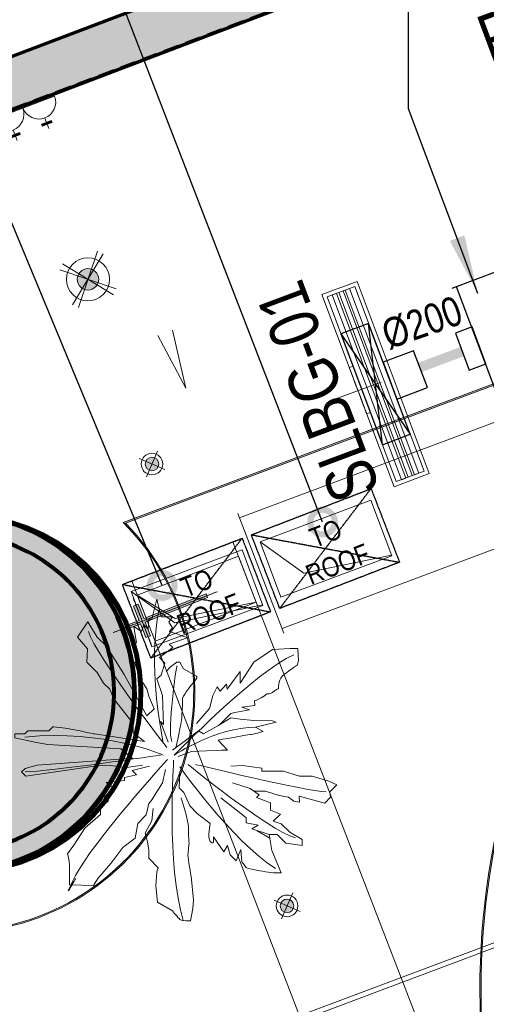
# Model space of a CAD drawing. Header units: millimetres. Extents: x -116878 to 389011, y -1241 to 103546.
# Tile 58 of 104: x 60113 to 62478, y 33737 to 38728. Entities that reach past the tile are written whole.
import ezdxf

# ---------------------------------------------------------------- set-up
doc = ezdxf.new("R2010")
doc.units = ezdxf.units.MM
doc.header["$MEASUREMENT"] = 0
doc.linetypes.add('( Hidden )', pattern=[0.375, 0.25, -0.125])
doc.linetypes.add('DASHED', pattern=[0.75, 0.5, -0.25])
doc.layers.get('0').update_dxf_attribs({"color": 252})
for name, color, linetype, lineweight in [('& Lighting (Ceiling)', 160, 'Continuous', 15), ('& Lighting (Walls)', 160, 'Continuous', 15), ('07_Plants', 252, 'Continuous', 9), ('E Celing Lighting', 5, 'DASHED', 5), ('flooring 2', 252, 'Continuous', 0), ('G-ANNO-TEXT', 7, 'Continuous', 5), ('M-HVAC-CDFF', 7, 'Continuous', 5), ('M-HVAC-DUCT', 7, 'Continuous', 15), ('M-HVAC-DUCT-IDEN', 7, 'Continuous', 13), ('MEPTEK-SAD', 6, 'Continuous', 30), ('Pendant Light', 160, 'Continuous', 15), ('Spot LIGHT', 160, 'Continuous', 15)]:
    doc.layers.add(name, color=color, linetype=linetype, lineweight=lineweight)
for name, color, linetype in [('00 Grey Dimension', 252, 'Continuous'), ('@ Electrical', 210, 'Continuous'), ('E Floor Lighting', 5, 'DASHED'), ('Electrical', 210, 'Continuous'), ('H Switches', 14, 'Continuous'), ('Layout', 252, 'Continuous'), ('MEPTEK -MEPF_General Text', 7, 'Continuous'), ('MEPTEK-FA-DUCT-TEXT', 7, 'Continuous'), ('Wall', 252, 'Continuous')]:
    doc.layers.add(name, color=color, linetype=linetype)
doc.layers.add('MEPTEK-DUCT-THERMAL-INT-INS', color=9, linetype='DASHED', true_color=0x808080)
doc.layers.add('MEPTEK-FA-DUCT', color=150, linetype='Continuous', lineweight=20, true_color=0x007fff)
doc.layers.add('MEPTEK-KE-DUCT', color=220, linetype='Continuous', lineweight=20, true_color=0xff00bf)
doc.styles.add('ARIAL', font='ARIALN.TTF')
doc.styles.add('Arial_1', font='arial.ttf', dxfattribs={"width": 0.8, "height": 250})
doc.styles.add('ROMANS-100', font='romans.shx')
doc.linetypes.add('ZIGZAG', pattern='A,0.0001,-0.2,[131,ltypeshp.shx,S=0.2,R=0,X=-0.2,Y=0],-0.4,[131,ltypeshp.shx,S=0.2,R=180,X=0.2,Y=0],-0.2', length=0.8001)
doc.dimstyles.new('500-DOT SMALL', dxfattribs={"dimtxt": 100, "dimasz": 500, "dimexe": 50, "dimexo": 50, "dimgap": 50, "dimtad": 1, "dimdec": 0, "dimzin": 0, "dimdsep": 46, "dimtxsty": 'ROMANS-100', "dimblk": 'DOTSMALL', "dimcen": 0.09, "dimclrd": 256, "dimclre": 256, "dimclrt": 256, "dimadec": 0, "dimazin": 0, "dimtfac": 1, "dimtdec": 0, "dimtofl": 0, "dimtmove": 0, "dimatfit": 3, "dimldrblk": 'DOTSMALL', "dimfxl": 1, "dimtolj": 1, "dimtzin": 0, "dimarcsym": 0})

# ---------------------------------------------------------------- blocks, each defined once
blk = doc.blocks.new('zw$CED2')
at = {"layer": 'flooring 2', "transparency": 33554687}
h = blk.add_hatch(color=256, dxfattribs=at)
h.dxf.hatch_style = 1
h.paths.add_polyline_path([(-19583.2, -18086.6), (-17678.5, -17363.8, 0.437591), (-16499.9, -18639.6, 0.08215), (-16119.1, -18576.7), (-15183.3, -18196.7, 0.630086), (-14458.8, -16130.4), (-12041.2, -15224.5), (-10983.6, -14827.4), (-10838.5, -15210.1, 0.698607), (-9282, -22355.3), (-9282, -25507.4), (-15879.7, -27963.4)])
h.paths.add_polyline_path([(-19575.5, -18090.1), (-17685.2, -17372.7, 0.435223), (-16499.9, -18645.6, 0.082186), (-16117, -18582.3), (-15181.9, -18202.5, 0.62718), (-14447.9, -16132.8), (-12039.1, -15230.2), (-10987, -14835.1), (-10845.8, -15207.7, 0.697642), (-9288, -22360.6), (-9288, -25503.2), (-15876.2, -27955.7)], flags=16)
for points in [[(-19583.2, -18086.6), (-17678.5, -17363.8, 0.437591), (-16499.9, -18639.6, 0.08215), (-16119.1, -18576.7), (-15183.3, -18196.7, 0.630086), (-14458.8, -16130.4), (-12041.2, -15224.5), (-10983.6, -14827.4), (-10838.5, -15210.1, 0.698607), (-9282, -22355.3), (-9282, -25507.4), (-15879.7, -27963.4)], [(-19575.5, -18090.1), (-17685.2, -17372.7, 0.435223), (-16499.9, -18645.6, 0.082186), (-16117, -18582.3), (-15181.9, -18202.5, 0.62718), (-14447.9, -16132.8), (-12039.1, -15230.2), (-10987, -14835.1), (-10845.8, -15207.7, 0.697642), (-9288, -22360.6), (-9288, -25503.2), (-15876.2, -27955.7)]]:
    blk.add_lwpolyline(points, format="xyb", close=True, dxfattribs=at)
blk = doc.blocks.new('gfbgfhdgfhdgfhfhg')
at = {"layer": '00 Grey Dimension', "color": 6}
blk.add_lwpolyline([(13658.96, -69.21), (14084.79, 92.75)], dxfattribs=at)
blk = doc.blocks.new('ewfdsdtgg')
at = {"layer": '07_Plants', "lineweight": 5}
for points in [[(2486.04, -1205.37), (2482.79, -1205.2), (2477.49, -1205.89), (2477.49, -1206.74), (2471.51, -1206.74), (2467.06, -1208.11), (2463.64, -1208.11), (2459.02, -1209.48), (2456.8, -1210.5), (2458.76, -1212.47), (2458.51, -1213.92), (2460.13, -1215.55), (2467.23, -1213.58), (2467.06, -1215.29), (2468.68, -1215.04), (2470.14, -1213.92), (2472.7, -1213.41), (2476.46, -1212.21), (2479.72, -1212.21)], [(2485.53, -1209.99), (2480.74, -1211.53), (2478.18, -1213.24), (2478.95, -1214.01), (2475.1, -1215.46), (2475.1, -1217.52), (2472.36, -1218.54), (2474.33, -1220.51), (2472.19, -1221.28), (2469.8, -1223.5), (2466.37, -1225.55), (2466.37, -1227.26), (2470.82, -1226.58), (2473.22, -1224.19), (2475.44, -1224.19), (2475.28, -1225.24), (2478.73, -1223.13)]]:
    blk.add_lwpolyline(points, dxfattribs=at)
for points, knots in [([(2503.32, -1198.7), (2503.32, -1198.7), (2505.37, -1193.06), (2505.37, -1193.06), (2505.37, -1193.06), (2504.6, -1193.83), (2504.6, -1193.83), (2504.6, -1193.83), (2504.69, -1191.35), (2504.69, -1191.35), (2504.69, -1191.35), (2504.86, -1185.87), (2504.86, -1185.87), (2504.86, -1185.87), (2506.4, -1181.26), (2506.4, -1181.26), (2506.4, -1181.26), (2505.2, -1180.23), (2505.2, -1180.23), (2505.2, -1180.23), (2504.17, -1176.98), (2504.17, -1176.98), (2504.17, -1176.98), (2505.71, -1175.44), (2505.71, -1175.44), (2505.71, -1175.44), (2502.04, -1172.62), (2502.04, -1172.62), (2502.04, -1172.62), (2502.98, -1171.68), (2502.98, -1171.68), (2502.98, -1171.68), (2498.02, -1169.97), (2498.02, -1169.97), (2498.02, -1169.97), (2501.78, -1168.43), (2502.63, -1168.43), (2503.49, -1168.43), (2502.12, -1167.23), (2502.12, -1167.23), (2502.12, -1167.23), (2503.15, -1165.69), (2503.15, -1165.69), (2503.15, -1165.69), (2502.12, -1164.15), (2502.12, -1164.15), (2502.12, -1164.15), (2505.2, -1164.15), (2505.2, -1164.15), (2505.2, -1164.15), (2506.4, -1159.36), (2506.4, -1159.36), (2506.4, -1159.36), (2507.77, -1164.83), (2507.77, -1164.83), (2507.77, -1164.83), (2508.62, -1164.83), (2508.62, -1164.83), (2508.62, -1164.83), (2508.79, -1167.57), (2508.79, -1167.57), (2508.79, -1167.57), (2509.99, -1166.38), (2509.99, -1166.38), (2509.99, -1166.38), (2510.67, -1168.26), (2510.67, -1168.26), (2510.67, -1168.26), (2512.73, -1166.89), (2512.73, -1166.89), (2512.73, -1166.89), (2512.04, -1171.34), (2512.04, -1171.34), (2512.04, -1171.34), (2512.73, -1171.51), (2512.73, -1171.51), (2512.73, -1171.51), (2512.73, -1173.73), (2512.73, -1173.73), (2512.73, -1173.73), (2511.53, -1176.64), (2511.53, -1176.64), (2511.53, -1176.64), (2512.56, -1176.64), (2512.56, -1176.64), (2512.56, -1176.64), (2511.19, -1180.91), (2511.19, -1180.91), (2511.19, -1180.91), (2509.13, -1183.99), (2509.13, -1183.99), (2509.13, -1183.99), (2508.62, -1186.04), (2508.62, -1186.04), (2508.62, -1186.04), (2507.17, -1189.55), (2507.17, -1189.55), (2507.17, -1189.55), (2509.13, -1191.52), (2509.13, -1191.52), (2509.13, -1191.52), (2515.46, -1180.06), (2515.46, -1180.06), (2515.46, -1180.06), (2520.42, -1172.19), (2520.42, -1172.19), (2520.42, -1172.19), (2522.82, -1169.8), (2522.82, -1169.8), (2522.82, -1169.8), (2525.39, -1165.52), (2525.39, -1165.52), (2525.39, -1165.52), (2528.29, -1169.8), (2528.29, -1169.8), (2528.29, -1169.8), (2525.55, -1173.05), (2525.55, -1173.05), (2525.55, -1173.05), (2525.72, -1176.64), (2525.72, -1176.64), (2525.72, -1176.64), (2522.82, -1179.54), (2522.82, -1179.54), (2522.82, -1179.54), (2521.11, -1182.45), (2521.11, -1182.45), (2521.11, -1182.45), (2519.4, -1184.16), (2519.4, -1184.16), (2519.4, -1184.16), (2518.37, -1186.73), (2518.37, -1186.73), (2518.37, -1186.73), (2512.9, -1193.57), (2512.9, -1193.57), (2512.9, -1193.57), (2512.9, -1196.14), (2512.9, -1196.14), (2512.9, -1196.14), (2509.82, -1198.53), (2509.82, -1198.53), (2509.82, -1198.53), (2512.21, -1198.19), (2512.21, -1198.19), (2512.21, -1198.19), (2523.5, -1196.48), (2523.5, -1196.48), (2523.5, -1196.48), (2531.37, -1194.77), (2532.39, -1194.77), (2533.42, -1194.77), (2535.05, -1194.51), (2535.05, -1194.51), (2535.05, -1194.51), (2536.16, -1195.62), (2536.16, -1195.62), (2536.16, -1195.62), (2541.97, -1195.62), (2541.97, -1195.62), (2541.97, -1195.62), (2542.83, -1196.48), (2542.83, -1196.48), (2542.83, -1196.48), (2545.57, -1196.48), (2545.57, -1196.48), (2545.57, -1196.48), (2545.57, -1197.5), (2545.57, -1197.5), (2545.57, -1197.5), (2539.58, -1198.87), (2539.58, -1198.87), (2539.58, -1198.87), (2536.5, -1199.39), (2536.5, -1199.39), (2536.5, -1199.39), (2516.32, -1200.58), (2516.32, -1200.58), (2516.32, -1200.58), (2513.07, -1203.32), (2513.07, -1203.32), (2513.07, -1203.32), (2515.46, -1203.32), (2515.46, -1203.32), (2515.46, -1203.32), (2539.41, -1205.03), (2539.41, -1205.03), (2539.41, -1205.03), (2542.75, -1205.97), (2542.75, -1205.97), (2542.75, -1205.97), (2543.68, -1206.91), (2543.68, -1206.91), (2543.68, -1206.91), (2542.49, -1208.11), (2542.49, -1208.11), (2542.49, -1208.11), (2521.79, -1205.03), (2521.79, -1205.03), (2521.79, -1205.03), (2519.23, -1205.2), (2519.23, -1205.2), (2519.23, -1205.2), (2514.78, -1205.71), (2514.78, -1205.71), (2514.78, -1205.71), (2510.33, -1205.03), (2510.33, -1205.03)], [0, 0, 0, 0, 1, 1, 1, 2, 2, 2, 3, 3, 3, 4, 4, 4, 5, 5, 5, 6, 6, 6, 7, 7, 7, 8, 8, 8, 9, 9, 9, 10, 10, 10, 11, 11, 11, 12, 12, 12, 13, 13, 13, 14, 14, 14, 15, 15, 15, 16, 16, 16, 17, 17, 17, 18, 18, 18, 19, 19, 19, 20, 20, 20, 21, 21, 21, 22, 22, 22, 23, 23, 23, 24, 24, 24, 25, 25, 25, 26, 26, 26, 27, 27, 27, 28, 28, 28, 29, 29, 29, 30, 30, 30, 31, 31, 31, 32, 32, 32, 33, 33, 33, 34, 34, 34, 35, 35, 35, 36, 36, 36, 37, 37, 37, 38, 38, 38, 39, 39, 39, 40, 40, 40, 41, 41, 41, 42, 42, 42, 43, 43, 43, 44, 44, 44, 45, 45, 45, 46, 46, 46, 47, 47, 47, 48, 48, 48, 49, 49, 49, 50, 50, 50, 51, 51, 51, 52, 52, 52, 53, 53, 53, 54, 54, 54, 55, 55, 55, 56, 56, 56, 57, 57, 57, 58, 58, 58, 59, 59, 59, 60, 60, 60, 61, 61, 61, 62, 62, 62, 63, 63, 63, 64, 64, 64, 65, 65, 65, 66, 66, 66, 67, 67, 67, 68, 68, 68, 69, 69, 69, 69]), ([(2495.45, -1193.57), (2495.45, -1193.57), (2491.86, -1189.47), (2491.86, -1189.47), (2491.86, -1189.47), (2491, -1185.87), (2491, -1185.87), (2491, -1185.87), (2489.81, -1183.48), (2489.81, -1183.48), (2489.81, -1183.48), (2488.95, -1184.68), (2488.95, -1184.68), (2488.95, -1184.68), (2487.24, -1182.79), (2487.24, -1182.79), (2487.24, -1182.79), (2487.07, -1184.16), (2487.07, -1184.16), (2487.07, -1184.16), (2483.48, -1179.21), (2483.48, -1179.21), (2483.48, -1179.21), (2483.48, -1182.45), (2483.48, -1182.45), (2483.48, -1182.45), (2479.71, -1176.64), (2479.71, -1176.64), (2479.71, -1176.64), (2476.81, -1174.76), (2476.81, -1174.76), (2476.81, -1174.76), (2474.58, -1173.22), (2474.58, -1173.22), (2474.58, -1173.22), (2469.63, -1172.88), (2469.63, -1172.88), (2469.63, -1172.88), (2467.57, -1172.88), (2467.57, -1172.88), (2467.57, -1172.88), (2467.4, -1176.29), (2467.4, -1176.29), (2467.4, -1176.29), (2467.74, -1177.49), (2467.74, -1177.49), (2467.74, -1177.49), (2470.65, -1179.37), (2471.85, -1180.57), (2473.05, -1181.77), (2472.87, -1183.99), (2472.87, -1183.99), (2472.87, -1183.99), (2473.9, -1184.33), (2474.58, -1185.02), (2475.27, -1185.7), (2475.87, -1185.1), (2476.46, -1185.7), (2477.06, -1186.3), (2479.54, -1187.41), (2479.54, -1187.41), (2479.54, -1187.41), (2479.37, -1188.61), (2479.37, -1188.61), (2479.37, -1188.61), (2482.97, -1189.12), (2482.97, -1189.12), (2482.97, -1189.12), (2480.91, -1189.81), (2480.91, -1189.81), (2480.91, -1189.81), (2484.89, -1190.6), (2484.89, -1190.6), (2484.89, -1190.6), (2486.04, -1190.83), (2486.04, -1190.83), (2486.04, -1190.83), (2489.01, -1193.86), (2489.01, -1193.86)], [0, 0, 0, 0, 1, 1, 1, 2, 2, 2, 3, 3, 3, 4, 4, 4, 5, 5, 5, 6, 6, 6, 7, 7, 7, 8, 8, 8, 9, 9, 9, 10, 10, 10, 11, 11, 11, 12, 12, 12, 13, 13, 13, 14, 14, 14, 15, 15, 15, 16, 16, 16, 17, 17, 17, 18, 18, 18, 19, 19, 19, 20, 20, 20, 21, 21, 21, 22, 22, 22, 23, 23, 23, 24, 24, 24, 25, 25, 25, 26, 26, 26, 26]), ([(2479.2, -1194.6), (2489.98, -1194.6), (2501.61, -1202.29), (2501.61, -1202.29), (2501.61, -1202.29), (2478.86, -1178.86), (2468.68, -1174.67)], [0, 0, 0, 0, 1, 1, 1, 2, 2, 2, 2]), ([(2503.83, -1179.21), (2503.83, -1179.21), (2502.63, -1178.01), (2502.63, -1178.01), (2502.63, -1178.01), (2500.92, -1176.64), (2500.92, -1176.64), (2500.92, -1176.64), (2500.07, -1176.64), (2500.07, -1176.64), (2500.07, -1176.64), (2499.04, -1178.52), (2499.04, -1178.52), (2499.04, -1178.52), (2495.45, -1180.57), (2495.45, -1180.57), (2495.45, -1180.57), (2495.11, -1181.08), (2496.31, -1182.28), (2497.5, -1183.48), (2499.38, -1186.56), (2499.38, -1186.56), (2499.38, -1186.56), (2499.38, -1188.95), (2499.38, -1188.95), (2499.38, -1188.95), (2499.56, -1191.01), (2499.56, -1192.03), (2499.56, -1193.06), (2501.19, -1200.24), (2501.19, -1200.24)], [0, 0, 0, 0, 1, 1, 1, 2, 2, 2, 3, 3, 3, 4, 4, 4, 5, 5, 5, 6, 6, 6, 7, 7, 7, 8, 8, 8, 9, 9, 9, 10, 10, 10, 10]), ([(2502.12, -1200.93), (2502.12, -1200.93), (2494.94, -1195.62), (2494.94, -1195.62), (2494.94, -1195.62), (2493.57, -1196.48), (2493.57, -1196.48), (2493.57, -1196.48), (2489.64, -1194.26), (2489.64, -1194.26), (2489.64, -1194.26), (2486.04, -1192.03), (2486.04, -1192.03), (2486.04, -1192.03), (2483.48, -1192.37), (2483.48, -1192.37), (2483.48, -1192.37), (2479.71, -1192.72), (2479.71, -1192.72), (2479.71, -1192.72), (2474.58, -1192.88), (2474.58, -1192.88), (2474.58, -1192.88), (2473.56, -1193.23), (2473.56, -1193.23), (2473.56, -1193.23), (2479.2, -1194.6), (2479.2, -1194.6), (2479.2, -1194.6), (2477.15, -1195.79), (2477.15, -1195.79), (2477.15, -1195.79), (2480.06, -1196.65), (2480.74, -1196.65), (2481.43, -1196.65), (2489.47, -1198.19), (2489.47, -1198.19), (2489.47, -1198.19), (2486.9, -1200.93), (2486.9, -1200.93), (2486.9, -1200.93), (2488.61, -1200.93), (2488.61, -1200.93), (2488.61, -1200.93), (2496.82, -1201.27), (2496.82, -1201.27), (2496.82, -1201.27), (2500.58, -1202.64), (2500.58, -1202.64)], [0, 0, 0, 0, 1, 1, 1, 2, 2, 2, 3, 3, 3, 4, 4, 4, 5, 5, 5, 6, 6, 6, 7, 7, 7, 8, 8, 8, 9, 9, 9, 10, 10, 10, 11, 11, 11, 12, 12, 12, 13, 13, 13, 14, 14, 14, 15, 15, 15, 16, 16, 16, 16]), ([(2503.49, -1203.49), (2503.49, -1203.49), (2524.19, -1226.41), (2528.8, -1235.47), (2533.42, -1244.54), (2528.8, -1236.33), (2528.8, -1236.33)], [0, 0, 0, 0, 1, 1, 1, 2, 2, 2, 2]), ([(2500.07, -1206.74), (2500.07, -1206.74), (2500.24, -1211.36), (2500.24, -1211.36), (2500.24, -1211.36), (2498.96, -1212.64), (2498.96, -1212.64), (2498.96, -1212.64), (2497.33, -1216.32), (2497.33, -1216.32), (2497.33, -1216.32), (2495.28, -1218.37), (2495.28, -1218.37), (2495.28, -1218.37), (2491.69, -1221.11), (2491.69, -1221.11), (2491.69, -1221.11), (2492.54, -1225.21), (2491.69, -1226.07), (2490.83, -1226.92), (2490.83, -1226.24), (2490.83, -1226.24), (2490.83, -1226.24), (2490.83, -1224.87), (2490.83, -1224.87), (2490.83, -1224.87), (2487.92, -1228.98), (2487.92, -1228.98), (2487.92, -1228.98), (2486.9, -1227.26), (2486.9, -1227.26), (2486.9, -1227.26), (2486.22, -1229.83), (2486.22, -1229.83), (2486.22, -1229.83), (2484.59, -1231.46), (2484.59, -1231.46), (2484.59, -1231.46), (2483.31, -1228.29), (2483.31, -1228.29), (2483.31, -1228.29), (2482.97, -1231.71), (2482.97, -1231.71), (2482.97, -1231.71), (2482.28, -1232.74), (2481.77, -1233.25), (2481.26, -1233.76), (2476.46, -1234.45), (2476.46, -1234.45), (2476.46, -1234.45), (2474.24, -1234.79), (2474.24, -1234.79), (2474.24, -1234.79), (2472.19, -1234.79), (2472.19, -1234.79), (2472.19, -1234.79), (2474.76, -1228.63), (2474.76, -1228.63), (2474.76, -1228.63), (2475.44, -1224.19), (2475.44, -1224.19), (2475.44, -1224.19), (2480.23, -1222.65), (2480.23, -1222.65), (2480.23, -1222.65), (2478.52, -1221.62), (2478.52, -1221.62), (2478.52, -1221.62), (2481.77, -1220.93), (2481.77, -1220.93), (2481.77, -1220.93), (2481.77, -1219.57), (2481.77, -1219.57), (2481.77, -1219.57), (2483.31, -1218.37), (2483.31, -1218.37), (2483.31, -1218.37), (2488.78, -1214.09), (2488.78, -1214.09)], [0, 0, 0, 0, 1, 1, 1, 2, 2, 2, 3, 3, 3, 4, 4, 4, 5, 5, 5, 6, 6, 6, 7, 7, 7, 8, 8, 8, 9, 9, 9, 10, 10, 10, 11, 11, 11, 12, 12, 12, 13, 13, 13, 14, 14, 14, 15, 15, 15, 16, 16, 16, 17, 17, 17, 18, 18, 18, 19, 19, 19, 20, 20, 20, 21, 21, 21, 22, 22, 22, 23, 23, 23, 24, 24, 24, 25, 25, 25, 26, 26, 26, 26]), ([(2508.45, -1205.37), (2508.45, -1205.37), (2513.24, -1206.57), (2513.24, -1206.57), (2513.24, -1206.57), (2512.04, -1207.77), (2512.04, -1207.77), (2512.04, -1207.77), (2515.29, -1208.45), (2515.29, -1208.45), (2515.29, -1208.45), (2515.29, -1209.31), (2515.29, -1209.31), (2515.29, -1209.31), (2520.42, -1209.82), (2520.42, -1209.82), (2520.42, -1209.82), (2518.37, -1211.36), (2518.37, -1211.36), (2518.37, -1211.36), (2520.85, -1213.84), (2520.85, -1213.84), (2520.85, -1213.84), (2519.74, -1214.95), (2519.74, -1214.95), (2519.74, -1214.95), (2521.96, -1216.66), (2521.96, -1216.66), (2521.96, -1216.66), (2521.96, -1218.71), (2521.96, -1218.71), (2521.96, -1218.71), (2526.24, -1222.48), (2526.24, -1222.48), (2526.24, -1222.48), (2529.32, -1227.09), (2529.32, -1227.09), (2529.32, -1227.09), (2531.03, -1229.49), (2531.03, -1229.49), (2531.03, -1229.49), (2530.51, -1231.54), (2530.51, -1232.57), (2530.51, -1233.59), (2530.51, -1238.04), (2530.51, -1238.04), (2530.51, -1238.04), (2523.84, -1238.21), (2523.84, -1238.21), (2523.84, -1238.21), (2522.65, -1236.33), (2522.65, -1236.33), (2522.65, -1236.33), (2519.06, -1232.22), (2519.06, -1232.22), (2519.06, -1232.22), (2515.81, -1227.78), (2515.81, -1227.78), (2515.81, -1227.78), (2512.38, -1225.21), (2512.38, -1225.21), (2512.38, -1225.21), (2511.7, -1221.11), (2511.7, -1221.11), (2511.7, -1221.11), (2509.39, -1218.8), (2509.39, -1218.8), (2509.39, -1218.8), (2508.62, -1215.63), (2508.62, -1215.63), (2508.62, -1215.63), (2507.94, -1214.95), (2507.94, -1214.95), (2507.94, -1214.95), (2504.86, -1209.99), (2504.86, -1209.99), (2504.86, -1209.99), (2504, -1206.23), (2504, -1206.23)], [0, 0, 0, 0, 1, 1, 1, 2, 2, 2, 3, 3, 3, 4, 4, 4, 5, 5, 5, 6, 6, 6, 7, 7, 7, 8, 8, 8, 9, 9, 9, 10, 10, 10, 11, 11, 11, 12, 12, 12, 13, 13, 13, 14, 14, 14, 15, 15, 15, 16, 16, 16, 17, 17, 17, 18, 18, 18, 19, 19, 19, 20, 20, 20, 21, 21, 21, 22, 22, 22, 23, 23, 23, 24, 24, 24, 25, 25, 25, 26, 26, 26, 26]), ([(2507.43, -1217), (2507.43, -1217), (2507.77, -1220.42), (2507.77, -1220.42), (2507.77, -1220.42), (2509.65, -1223.85), (2509.65, -1223.85), (2509.65, -1223.85), (2508.96, -1226.24), (2508.96, -1226.24), (2508.96, -1226.24), (2508.62, -1228.46), (2508.62, -1228.46), (2508.62, -1228.46), (2508.62, -1230.69), (2508.62, -1230.69), (2508.62, -1230.69), (2506.05, -1233.42), (2506.05, -1233.42), (2506.05, -1233.42), (2506.4, -1234.45), (2506.4, -1234.45), (2506.4, -1234.45), (2506.74, -1238.38), (2506.74, -1238.38), (2506.74, -1238.38), (2506.23, -1242.83), (2506.23, -1242.83), (2506.23, -1242.83), (2502.12, -1245.22), (2502.12, -1245.22), (2502.12, -1245.22), (2500.58, -1247.11), (2500.07, -1247.62), (2499.56, -1248.13), (2497.16, -1247.96), (2497.16, -1247.96), (2497.16, -1247.96), (2496.48, -1244.54), (2496.48, -1244.54), (2496.48, -1244.54), (2496.31, -1242.32), (2496.31, -1242.32), (2496.31, -1242.32), (2496.99, -1235.65), (2496.99, -1235.65), (2496.99, -1235.65), (2497.85, -1230.69), (2497.85, -1230), (2497.85, -1229.32), (2497.5, -1226.58), (2497.5, -1226.58), (2497.5, -1226.58), (2497.67, -1226.07), (2497.67, -1224.36), (2497.67, -1222.65), (2497.67, -1224.01), (2497.67, -1222.65), (2497.67, -1221.28), (2498.36, -1218.71), (2498.36, -1218.71), (2498.36, -1218.71), (2499.73, -1214.09), (2499.73, -1214.09)], [0, 0, 0, 0, 1, 1, 1, 2, 2, 2, 3, 3, 3, 4, 4, 4, 5, 5, 5, 6, 6, 6, 7, 7, 7, 8, 8, 8, 9, 9, 9, 10, 10, 10, 11, 11, 11, 12, 12, 12, 13, 13, 13, 14, 14, 14, 15, 15, 15, 16, 16, 16, 17, 17, 17, 18, 18, 18, 19, 19, 19, 20, 20, 20, 21, 21, 21, 21])]:
    blk.add_open_spline(points, degree=3, knots=knots, dxfattribs=at)
for points in [[(2505.75, -1161.96), (2505.75, -1161.96), (2509.29, -1175.18), (2504.68, -1198.91)], [(2503.66, -1200.24), (2503.66, -1200.24), (2523.33, -1174.76), (2525.21, -1168.26)], [(2500.92, -1177.66), (2500.92, -1177.66), (2503.66, -1195.46), (2502.29, -1198.53)], [(2504.69, -1202.29), (2504.69, -1202.29), (2520.77, -1195.11), (2542.83, -1197.33)], [(2505.37, -1202.29), (2505.37, -1202.29), (2536.67, -1206.91), (2542.75, -1206.91)], [(2495.79, -1204.86), (2495.79, -1204.86), (2465.52, -1212.3), (2459.71, -1212.39)], [(2497.85, -1204.86), (2497.85, -1204.86), (2475.95, -1222.82), (2468.17, -1225.13)], [(2501.78, -1203.66), (2501.78, -1203.66), (2503.81, -1232.85), (2499.12, -1247.93)], [(2500.07, -1205.54), (2500.07, -1205.54), (2485.87, -1225.73), (2473.73, -1233.59)]]:
    blk.add_open_spline(points, degree=3, dxfattribs=at)
blk = doc.blocks.new('total plants 1')
at = {"layer": '07_Plants', "xscale": -0.7239337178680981, "yscale": 0.7239337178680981, "zscale": 0.7239337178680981}
blk.add_blockref('ewfdsdtgg', (15520.98, 645.17), dxfattribs=at)
blk = doc.blocks.new('*E464', base_point=(8409.51, -390.23))
at = {"transparency": 33554687}
h = blk.add_hatch(color=254, dxfattribs=at)
h.dxf.hatch_style = 1
h.paths.add_polyline_path([(8432.59, -42.12), (8470.78, -26.61, -1.306499), (8492.97, -91.62), (8454.79, -107.12, -0.989421)])
h.paths.add_polyline_path([(8434, -45.84, 0.988753), (8453.42, -103.38), (8492.09, -87.68, 1.328728), (8472.67, -30.13)], flags=16)
h = blk.add_hatch(color=253)
h.dxf.hatch_style = 1
edge = h.paths.add_edge_path()
edge.add_line((8453.42, -103.38), (8492.09, -87.68))
edge.add_arc((8490.67, -56.11), 31.6, 272.5737, 484.7133)
edge.add_line((8472.67, -30.13), (8434, -45.84))
edge.add_arc((8444.04, -74.5), 30.37, 109.2915, 287.9955)
at = {"layer": 'Wall', "color": 8, "lineweight": 80}
blk.add_lwpolyline([(8454.85, -107.29), (8493.01, -91.79, 1.305587), (8470.7, -26.45), (8432.53, -41.95, 0.989449)], format="xyb", close=True, dxfattribs=at)
at = {"layer": 'Wall', "lineweight": 80}
for points in [[(8454.79, -107.12), (8492.97, -91.62, 1.306499), (8470.78, -26.61), (8432.59, -42.12, 0.989421)], [(8453.42, -103.38), (8492.09, -87.68, 1.328728), (8472.67, -30.13), (8434, -45.84, 0.988753)]]:
    blk.add_lwpolyline(points, format="xyb", close=True, dxfattribs=at)
blk = doc.blocks.new('Light01')
at = {"layer": 'Pendant Light', "lineweight": 5}
h = blk.add_hatch(color=160, dxfattribs=at)
h.dxf.hatch_style = 1
edge = h.paths.add_edge_path()
edge.add_arc((660.41, 184.29), 4.97, 20.1178, 380.1178)
at = {"layer": 'Pendant Light', "transparency": 33554559}
h = blk.add_hatch(color=160, dxfattribs=at)
h.dxf.hatch_style = 1
edge = h.paths.add_edge_path()
edge.add_arc((660.41, 184.29), 4.97, -90, 270)
at = {"layer": 'Pendant Light', "color": 160, "lineweight": 5}
for points in [[(667.5, 196.05), (653.32, 172.54)], [(664.8, 197.3), (656.02, 171.29)], [(648.66, 191.38), (672.16, 177.21)], [(673.41, 179.9), (647.41, 188.69)]]:
    blk.add_lwpolyline(points, dxfattribs=at)
for radius in [9.94, 9.94, 4.97, 4.97]:
    blk.add_circle((660.41, 184.29), radius, dxfattribs=at)
blk = doc.blocks.new('ljbsdinfpn')
at = {"layer": 'E Celing Lighting', "xscale": -0.4320000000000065, "yscale": 0.4320000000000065, "zscale": 0.4320000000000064, "rotation": 90}
blk.add_blockref('Light01', (-23078.1, -803.19, 0), dxfattribs=at)
blk = doc.blocks.new('suygseg')
at = {"layer": 'Pendant Light', "xscale": -1, "rotation": 180}
blk.add_blockref('ljbsdinfpn', (36849.95, -1220.02, 0), dxfattribs=at)
blk = doc.blocks.new('*E500', base_point=(13518.83, 491.85, 0))
at = {"layer": '& Lighting (Ceiling)', "rotation": 359.9999999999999}
blk.add_blockref('suygseg', (0, 1181.58), dxfattribs=at)
blk = doc.blocks.new('cl')
at = {"layer": 'Spot LIGHT'}
h = blk.add_hatch(color=256, dxfattribs=at)
h.dxf.hatch_style = 1
edge = h.paths.add_edge_path()
edge.add_arc((0, 0), 1.35, 0, 360)
for p, q in [((-1.12, -2.59), (1.12, 2.59)), ((-2.59, 1.12), (2.59, -1.12))]:
    blk.add_line(p, q, dxfattribs=at)
for radius in [2.16, 1.35]:
    blk.add_circle((0, 0), radius, dxfattribs=at)
blk = doc.blocks.new('ghuseg')
at = {"layer": 'Spot LIGHT', "rotation": 359.9999999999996}
for p in [(13705.04, -168.42, 0), (13732.06, -256.67)]:
    blk.add_blockref('cl', p, dxfattribs=at)
blk = doc.blocks.new('*E491', base_point=(13534.66, 493.31, 0))
at = {"layer": '& Lighting (Ceiling)', "rotation": 359.9999999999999}
blk.add_blockref('ghuseg', (0, 1181.58), dxfattribs=at)
blk = doc.blocks.new('gabian wall bracket light')
at = {"layer": '& Lighting (Walls)'}
h = blk.add_hatch(color=160, dxfattribs=at)
h.dxf.hatch_style = 1
h.paths.add_polyline_path([(16574.131, -14272.382), (16575.112, -14272.382), (16575.112, -14272.707), (16574.131, -14272.707), (16574.131, -14273.576), (16573.881, -14273.576), (16573.881, -14272.707), (16572.855, -14272.707), (16572.855, -14272.382), (16573.881, -14272.382), (16573.881, -14267.885), (16574.131, -14267.885)])
at = {"layer": '& Lighting (Walls)', "color": 160, "linetype": '( Hidden )', "ltscale": 0.2}
for p, q in [((16574.006, -14274.636), (16574.006, -14267.131)), ((16572.342, -14272.544), (16575.672, -14272.544))]:
    blk.add_line(p, q, dxfattribs=at)
at = {"layer": '& Lighting (Walls)'}
blk.add_lwpolyline([(16574.131, -14272.382), (16575.112, -14272.382), (16575.112, -14272.707), (16574.131, -14272.707), (16574.131, -14273.576), (16573.881, -14273.576), (16573.881, -14272.707), (16572.855, -14272.707), (16572.855, -14272.382), (16573.881, -14272.382), (16573.881, -14267.885), (16574.131, -14267.885)], close=True, dxfattribs=at)
blk = doc.blocks.new('uhbvfhu')
at = {"layer": '& Lighting (Walls)', "color": 160, "ltscale": 0.2, "const_width": 1}
blk.add_lwpolyline([(13630.92, -264.81), (13669.06, -248.75), (13675.57, -247.72, 1.098007), (13652.81, -180.31), (13608.21, -198.42, 0.989535)], format="xyb", close=True, dxfattribs=at)
at = {"layer": '& Lighting (Walls)', "xscale": 3, "yscale": 3, "zscale": 3, "rotation": 291.4897249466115}
blk.add_blockref('gabian wall bracket light', (35329.53, 61752.74), dxfattribs=at)
blk = doc.blocks.new('*E486', base_point=(13567.72, 411.8, 0))
at = {"layer": 'Layout', "xscale": 0.9943231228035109, "yscale": 0.9943231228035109, "zscale": 0.9943231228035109, "rotation": 359.9999999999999}
blk.add_blockref('uhbvfhu', (77.57, 1178.98), dxfattribs=at)
blk = doc.blocks.new('Electrical_Loft tables')
at = {"layer": 'H Switches', "color": 220, "lineweight": 20}
for p, q in [((8161.84, -3032.39), (8161.84, -3039.19)), ((8158.43, -3035.79), (8156.17, -3035.79)), ((8161.84, -3039.19), (8161.84, -3046)), ((8158.43, -3042.6), (8156.17, -3042.6))]:
    blk.add_line(p, q, dxfattribs=at)
at = {"layer": 'H Switches', "color": 220, "lineweight": 20, "const_width": 0.567}
for points in [[(8157.3, -3034.66), (8157.3, -3036.93)], [(8157.3, -3041.46), (8157.3, -3043.73)]]:
    blk.add_lwpolyline(points, dxfattribs=at)
at = {"layer": 'H Switches', "color": 220, "lineweight": 20}
for centre in [(8161.84, -3035.79), (8161.84, -3042.6)]:
    blk.add_arc(centre, 3.4, 90, 270, dxfattribs=at)
blk = doc.blocks.new('lectrical')
at = {"layer": 'Electrical', "transparency": 33554687, "xscale": -1, "rotation": 290.7916954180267}
blk.add_blockref('Electrical_Loft tables', (5716.9, -5804.02), dxfattribs=at)
blk = doc.blocks.new('_DotSmall')
at = {"color": 0, "linetype": 'ByBlock', "const_width": 0.5}
blk.add_lwpolyline([(-0.0625, 0, 1), (0.0625, 0, 1)], format="xyb", close=True, dxfattribs=at)
blk = doc.blocks.new('V_RLBG - V_RLBG 1040x190-17388734-AIR CONDITIONING HVAC LAYOUT- PART PLAN - L4-ZONE  7')
at = {"layer": 'M-HVAC-CDFF'}
for p, q in [((520, 95), (-520, 95)), ((-520, 95), (-520, -95)), ((-520, -95), (-520, 95)), ((-520, 95), (520, 95)), ((-520, 95), (-520, 95)), ((-500, 75), (-500, -75)), ((500, 75), (-500, 75)), ((-500, 75), (500, 75)), ((-500, -75), (-500, 75)), ((-500, 75), (-500, 75)), ((500, -75), (500, 75)), ((500, 75), (500, -75)), ((500, 75), (500, 75)), ((520, -95), (520, 95)), ((520, 95), (520, -95)), ((520, 95), (520, 95)), ((500, 46.6), (-500, 46.6)), ((-500, 46.6), (-500, 23.4)), ((-500, 23.4), (-500, 46.6)), ((-500, 46.6), (500, 46.6)), ((-500, 46.6), (-500, 46.6)), ((-500, 23.4), (500, 23.4)), ((500, 23.4), (-500, 23.4)), ((-500, 23.4), (-500, 23.4)), ((500, 11.6), (-500, 11.6)), ((-500, 11.6), (-500, -11.6)), ((-500, -11.6), (-500, 11.6)), ((-500, 11.6), (500, 11.6)), ((-500, 11.6), (-500, 11.6)), ((500, 23.4), (500, 46.6)), ((500, 46.6), (500, 23.4)), ((500, 46.6), (500, 46.6)), ((500, 23.4), (500, 23.4)), ((500, -11.6), (500, 11.6)), ((500, 11.6), (500, -11.6)), ((500, 11.6), (500, 11.6)), ((-500, -11.6), (500, -11.6)), ((500, -11.6), (-500, -11.6)), ((-500, -11.6), (-500, -11.6)), ((500, -23.4), (-500, -23.4)), ((-500, -23.4), (-500, -46.6)), ((-500, -46.6), (-500, -23.4)), ((-500, -23.4), (500, -23.4)), ((-500, -23.4), (-500, -23.4)), ((-500, -46.6), (500, -46.6)), ((500, -46.6), (-500, -46.6)), ((-500, -46.6), (-500, -46.6)), ((500, -11.6), (500, -11.6)), ((500, -46.6), (500, -23.4)), ((500, -23.4), (500, -46.6)), ((500, -23.4), (500, -23.4)), ((500, -46.6), (500, -46.6)), ((-520, -95), (520, -95)), ((520, -95), (-520, -95)), ((-520, -95), (-520, -95)), ((-500, -75), (500, -75)), ((500, -75), (-500, -75)), ((-500, -75), (-500, -75)), ((500, -75), (500, -75)), ((520, -95), (520, -95))]:
    blk.add_line(p, q, dxfattribs=at)
blk = doc.blocks.new('V_SLBG WITH PLENUM _350 H_ - V_SLBG_1000X150-15715090-AIR CONDITIONING HVAC LAYOUT- PART PLAN - L4-ZONE  7')
at = {"layer": 'M-HVAC-CDFF', "color": 140, "true_color": 0x00bfff}
for p, q in [((579216.5, -9755.6), (579149.8, -9933.5)), ((579149.8, -9933.5), (579216.5, -9755.6)), ((579228.2, -9781.3), (579175.5, -9921.8)), ((579175.6, -9921.8), (579228.2, -9781.4)), ((579228.2, -9781.4), (579175.6, -9921.8)), ((579175.6, -9921.8), (579228.2, -9781.4)), ((580190.3, -10120.8), (579216.5, -9755.6)), ((579216.5, -9755.6), (580190.3, -10120.8)), ((579216.5, -9755.6), (579216.5, -9755.6)), ((580164.5, -10132.5), (579228.2, -9781.3)), ((579228.2, -9781.4), (579228.2, -9781.3)), ((579228.2, -9781.4), (580164.5, -10132.5)), ((580164.5, -10132.5), (579228.2, -9781.4)), ((579228.2, -9781.4), (580164.5, -10132.5)), ((579228.2, -9781.4), (579228.2, -9781.4)), ((579218.3, -9807.9), (579210.1, -9829.7)), ((579210.1, -9829.7), (579218.3, -9807.9)), ((579210.1, -9829.7), (580146.4, -10180.8)), ((580146.4, -10180.8), (579210.1, -9829.7)), ((579210.1, -9829.7), (579210.1, -9829.7)), ((580154.6, -10159), (579218.3, -9807.9)), ((579218.3, -9807.9), (580154.6, -10159)), ((579218.3, -9807.9), (579218.3, -9807.9)), ((579193.7, -9873.5), (579185.5, -9895.3)), ((579185.5, -9895.3), (579193.7, -9873.5)), ((580130, -10224.6), (579193.7, -9873.5)), ((579193.7, -9873.5), (580130, -10224.6)), ((579193.7, -9873.5), (579193.7, -9873.5)), ((579206, -9840.7), (579197.8, -9862.5)), ((579197.8, -9862.5), (579206, -9840.7)), ((579197.8, -9862.5), (580134.1, -10213.6)), ((580134.1, -10213.6), (579197.8, -9862.5)), ((579197.8, -9862.5), (579197.8, -9862.5)), ((580142.3, -10191.8), (579206, -9840.7)), ((579206, -9840.7), (580142.3, -10191.8)), ((579206, -9840.7), (579206, -9840.7)), ((579175.5, -9921.8), (580111.9, -10272.9)), ((579175.6, -9921.8), (579175.5, -9921.8)), ((580111.9, -10272.9), (579175.6, -9921.8)), ((579175.6, -9921.8), (580111.9, -10272.9)), ((580111.9, -10272.9), (579175.6, -9921.8)), ((579175.6, -9921.8), (579175.6, -9921.8)), ((579185.5, -9895.3), (580121.8, -10246.4)), ((580121.8, -10246.4), (579185.5, -9895.3)), ((579185.5, -9895.3), (579185.5, -9895.3)), ((579149.8, -9933.5), (580123.6, -10298.7)), ((580123.6, -10298.7), (579149.8, -9933.5)), ((579149.8, -9933.5), (579149.8, -9933.5)), ((579526.7, -10053.5), (579519.7, -10072.2)), ((580123.6, -10298.7), (580190.3, -10120.8)), ((580190.3, -10120.8), (580123.6, -10298.7)), ((580190.3, -10120.8), (580190.3, -10120.8)), ((579753.7, -10160), (579760.8, -10141.3)), ((580111.9, -10272.9), (580164.5, -10132.5)), ((580164.5, -10132.5), (580111.9, -10272.9)), ((580111.9, -10272.9), (580164.5, -10132.5)), ((580164.5, -10132.5), (580111.9, -10272.9)), ((580146.4, -10180.8), (580154.6, -10159)), ((580154.6, -10159), (580146.4, -10180.8)), ((580154.6, -10159), (580154.6, -10159)), ((580164.5, -10132.5), (580164.5, -10132.5)), ((580164.5, -10132.5), (580164.5, -10132.5)), ((580121.8, -10246.4), (580130, -10224.6)), ((580130, -10224.6), (580121.8, -10246.4)), ((580130, -10224.6), (580130, -10224.6)), ((580134.1, -10213.6), (580142.3, -10191.8)), ((580142.3, -10191.8), (580134.1, -10213.6)), ((580134.1, -10213.6), (580134.1, -10213.6)), ((580142.3, -10191.8), (580142.3, -10191.8)), ((580146.4, -10180.8), (580146.4, -10180.8)), ((580111.9, -10272.9), (580111.9, -10272.9)), ((580111.9, -10272.9), (580111.9, -10272.9)), ((580121.8, -10246.4), (580121.8, -10246.4)), ((580123.6, -10298.7), (580123.6, -10298.7))]:
    blk.add_line(p, q, dxfattribs=at)
for centre, start_param, end_param in [((579636.7, -10116.1), 0.000023, 3.141616), ((579636.7, -10116.1), 3.141616, 6.283208), ((579643.7, -10097.4), 3.141616, 6.283208), ((579643.7, -10097.4), 0.000023, 3.141616)]:
    blk.add_ellipse(centre, major_axis=(-117, 43.9), ratio=0.000049, start_param=start_param, end_param=end_param, dxfattribs=at)

msp = doc.modelspace()

# ---------------------------------------------------------------- hatches: boundary and pattern name
at = {"true_color": 0xadddf7, "transparency": 33554559}
h = msp.add_hatch(color=141, dxfattribs=at)
h.dxf.hatch_style = 1
h.paths.add_polyline_path([(71289.9, 41922.4), (71289.9, 42192.5), (70468.5, 42490.3), (54033.4, 36250.8), (54122.6, 36013), (70470.6, 42219.4)])
at = {"layer": 'MEPTEK-SAD'}
msp.add_hatch(color=256, dxfattribs=at).paths.add_polyline_path([(62435, 37339.3), (62366.6, 37634.1), (62292.6, 37606.4)], flags=0)

# ---------------------------------------------------------------- linework, layer by layer
at = {"color": 14}
msp.add_line((59575.2, 38075.6), (70394.5, 42209.2), dxfattribs=at)
at = {"color": 244, "linetype": 'DASHED', "lineweight": 70, "ltscale": 0.6, "true_color": 0x991b1e}
msp.add_lwpolyline([(70394.5, 38555.1, -0.925711), (70396.8, 40187.1), (70394.5, 42190.5), (54123.6, 36013.3), (59399.4, 21932.5), (67804, 25227.5), (68958.9, 22338.8), (70465.4, 22887.8), (70546.9, 22858.9), (70554.6, 27248.3), (70394.5, 27247), (70396.9, 30343, -0.9334), (70394.5, 31976.5), (70394.5, 38555.1)], format="xyb", dxfattribs=at)
at = {"layer": 'flooring 2', "color": 152, "lineweight": 70, "true_color": 0x2776bb}
for points in [[(54033.4, 36250.8), (70468.5, 42490.3), (71289.9, 42192.5)], [(54123.6, 36013.3), (70470.6, 42219.4), (71289.9, 41922.4)]]:
    msp.add_lwpolyline(points, dxfattribs=at)
at = {"layer": 'M-HVAC-DUCT', "color": 140, "true_color": 0x00bfff}
for p, q in [((61710.3, 36803.4, 0), (61944.4, 36891.2, 0)), ((61944.4, 36891.2, 0), (61710.3, 36803.4, 0)), ((66450.7, 35525.4), (61199, 33555.6)), ((61207.8, 33532.2), (66459.5, 35502))]:
    msp.add_line(p, q, dxfattribs=at)
at = {"layer": 'M-HVAC-DUCT-IDEN'}
for p, q in [((60955.1, 36859.9), (60886.7, 37154.7)), ((60812.8, 37126.9), (60955.1, 36859.9))]:
    msp.add_line(p, q, dxfattribs=at)
at = {"layer": 'MEPTEK-DUCT-THERMAL-INT-INS'}
for points in [[(61287.1, 36116.6), (61893.6, 36350.7), (62037.6, 35977.6), (61431.1, 35743.5)], [(60633.7, 35865), (61240.2, 36099.1), (61384.3, 35725.9), (60777.8, 35491.8)]]:
    msp.add_lwpolyline(points, close=True, dxfattribs=at)
at = {"layer": 'MEPTEK-DUCT-THERMAL-INT-INS', "elevation": 0}
for points in [[(61431.1, 35743.5), (61893.6, 36350.7)], [(60777.8, 35491.8), (61240.2, 36099.1)], [(61287, 36116.8), (62037.6, 35977.6)], [(60633.7, 35865.1), (61384.3, 35725.9)]]:
    msp.add_lwpolyline(points, dxfattribs=at)
at = {"layer": 'MEPTEK-FA-DUCT'}
for p, q in [((60657.1, 35874), (61216.9, 36090)), ((61193.6, 36081, 0), (64324.7, 27969.4, 0)), ((60680.5, 35883, 0), (63811.6, 27771.3, 0)), ((60678, 35829.1), (60899.6, 35670.5)), ((60708.7, 35811.1), (60901, 35692.8)), ((60899.6, 35670.5), (61344.2, 35761.6)), ((60901, 35692.8), (61311.9, 35775.9))]:
    msp.add_line(p, q, dxfattribs=at)
for points in [[(60783.4, 35548.2), (61345.2, 35759), (61239.8, 36039.8), (60678, 35829.1)], [(60798.8, 35577.9), (61311.9, 35775.9), (61221.8, 36009.2), (60708.7, 35811.1)]]:
    msp.add_lwpolyline(points, close=True, dxfattribs=at)
at = {"layer": 'MEPTEK-KE-DUCT'}
for p, q in [((61227.4, 36201.9), (68523.6, 38939.5)), ((61443.4, 35642.2), (68734.4, 38377.7)), ((61452.4, 35618.9), (61218.4, 36225.3)), ((61331.4, 36080.8), (61552.9, 35922.1)), ((61552.9, 35922.1), (61997.5, 36013.3))]:
    msp.add_line(p, q, dxfattribs=at)
msp.add_lwpolyline([(61436.7, 35799.9), (61998.5, 36010.6), (61893.1, 36291.5), (61331.4, 36080.8)], close=True, dxfattribs=at)
at = {"layer": 'MEPTEK-SAD'}
for p, q in [((62083.5, 38276.5), (62083.6, 39810.7)), ((62435, 37339.3), (62083.5, 38276.5)), ((62304.5, 37366.1), (62538.6, 37453.9)), ((63452.2, 34374), (62326.8, 37374.4)), ((61951.4, 36573.4, 0), (61881.2, 37187.8, 0)), ((61740.7, 37135.2, 0), (62091.9, 36626.1, 0))]:
    msp.add_line(p, q, dxfattribs=at)
at = {"layer": 'MEPTEK-SAD', "elevation": 0}
for points in [[(61951.4, 36573.4), (62091.9, 36626.1), (61881.2, 37187.8), (61740.7, 37135.2)], [(62108.8, 37050), (61954.6, 36992.2), (62024.8, 36805), (62179, 36862.8)]]:
    msp.add_lwpolyline(points, close=True, dxfattribs=at)
at = {"layer": 'MEPTEK-SAD'}
msp.add_lwpolyline([(62405.7, 37171), (62321, 37139.2), (62391.2, 36952), (62475.9, 36983.7)], close=True, dxfattribs=at)
at = {"layer": 'MEPTEK-SAD', "linetype": 'ZIGZAG', "ltscale": 250, "const_width": 50, "elevation": 0}
msp.add_lwpolyline([(62140.7, 36964.8), (62356.1, 37045.6)], dxfattribs=at)

# ---------------------------------------------------------------- block references
at = {"transparency": 33554521, "xscale": 25.4, "yscale": 25.4, "zscale": 25.4}
msp.add_blockref('*E464', (57727.8, 26828.9), dxfattribs=at)
at = {"layer": '00 Grey Dimension', "xscale": 25.4, "yscale": 25.4, "zscale": 25.4}
msp.add_blockref('gfbgfhdgfhdgfhfhg', (-287359.3, 39834.6), dxfattribs=at)
at = {"layer": '07_Plants', "xscale": 25.4, "yscale": 25.4, "zscale": 25.4}
msp.add_blockref('total plants 1', (-287337.1, 40720.6), dxfattribs=at)
at = {"layer": '@ Electrical', "xscale": 25.28240740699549, "yscale": 25.28240740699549, "zscale": 25.28240740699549}
msp.add_blockref('lectrical', (60675.2, 19381.3), dxfattribs=at)
at = {"layer": 'E Floor Lighting', "xscale": 25.37496114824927, "yscale": 25.37496114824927, "zscale": 25.37496114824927, "rotation": 359.9736113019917}
for name, p in [('*E491', (56453.9, 23286.3, 0)), ('*E500', (56052.2, 23249.4, 0)), ('*E486', (57291.8, 21217.5, 0))]:
    msp.add_blockref(name, p, dxfattribs=at)
at = {"layer": 'flooring 2'}
msp.add_blockref('zw$CED2', (75096.5, 52308.8), dxfattribs=at)
at = {"layer": 'M-HVAC-CDFF', "color": 140, "true_color": 0x00bfff, "rotation": 311.1081143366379}
msp.add_blockref('V_SLBG WITH PLENUM _350 H_ - V_SLBG_1000X150-15715090-AIR CONDITIONING HVAC LAYOUT- PART PLAN - L4-ZONE  7', (-311651.1, 480237.5, 0), dxfattribs=at)
at = {"layer": 'M-HVAC-CDFF', "rotation": 110.5520833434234}
msp.add_blockref('V_RLBG - V_RLBG 1040x190-17388734-AIR CONDITIONING HVAC LAYOUT- PART PLAN - L4-ZONE  7', (59952.4, 33647.3, 0), dxfattribs=at)

# ---------------------------------------------------------------- texts
at = {"layer": 'G-ANNO-TEXT', "char_height": 250, "attachment_point": 1, "style": 'Arial_1'}
for s, insert, width, rotation in [('RLBG-01', (62410.6, 38731.8, 0), 1404.556, 20.5289), ('SLBG-01', (61707.7, 36260.2, 0), 1385.316, 110.5289)]:
    msp.add_mtext(s, dxfattribs=dict(at, insert=insert, width=width, rotation=rotation))
at = {"layer": 'MEPTEK-FA-DUCT-TEXT', "char_height": 100, "attachment_point": 5, "rotation": 21.2787, "style": 'ARIAL'}
for insert in [(61694.2, 36045.8, 0), (61040.9, 35794.1, 0)]:
    msp.add_mtext_dynamic_manual_height_columns('TO \\PROOF', width=779.844, gutter_width=1, heights=[0], dxfattribs=dict(at, insert=insert))
at = {"layer": 'MEPTEK-SAD', "insert": (61933.1, 37197.2, 0), "char_height": 150, "width": 3007.931, "attachment_point": 1, "rotation": 19.2866, "style": 'Arial_1'}
msp.add_mtext('%%C200 ', dxfattribs=at)

# ---------------------------------------------------------------- leaders
at = {"layer": 'MEPTEK -MEPF_General Text'}
for points in [[(61648, 36181.3, 0), (59865.1, 40793.2, 0), (59192, 40531.1, 0)], [(60835.1, 35859.9), (59508, 39049.7), (54883.7, 37264.7)]]:
    msp.add_leader(points, dimstyle='500-DOT SMALL', override={"dimasz": 250, "dimtad": 0}, dxfattribs=at)

doc.saveas('drawing.dxf')
